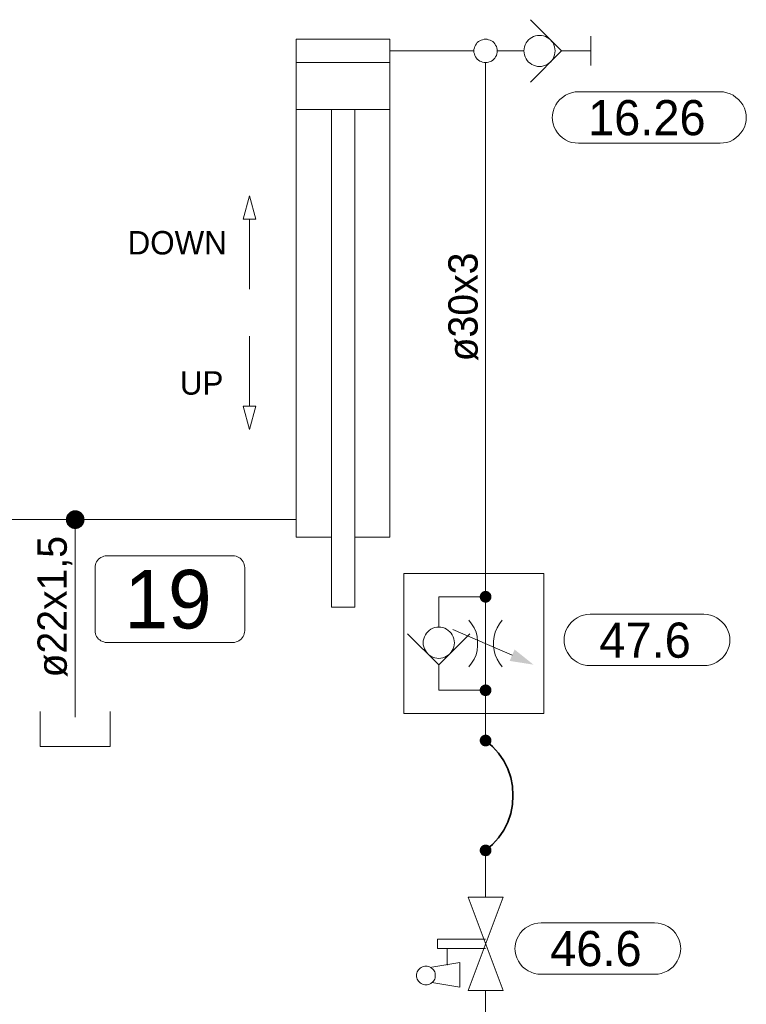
# Model space of a CAD drawing. Header units: millimetres. Extents: x 0 to 203, y 0 to 47.
# Tile 94 of 196: x 35 to 37.44, y 39.11 to 42.42. Entities that reach past the tile are written whole.
import ezdxf

# ---------------------------------------------------------------- set-up
doc = ezdxf.new("R2010")
doc.units = ezdxf.units.MM
for name, color, linetype in [('PDF_Geomertry', 7, 'Continuous'), ('PDF_Solid Fills', 7, 'Continuous'), ('PDF_Text', 7, 'Continuous')]:
    doc.layers.add(name, color=color, linetype=linetype)
doc.styles.add('PDF Arial', font='txt')

msp = doc.modelspace()

# ---------------------------------------------------------------- hatches: boundary and pattern name
at = {"layer": 'PDF_Solid Fills', "transparency": 33554559}
for points in [[(35.1896, 40.736), (35.1585, 40.7401), (35.159, 40.7443)], [(35.1896, 40.736), (35.159, 40.7443), (35.1604, 40.7479)], [(35.1896, 40.736), (35.1604, 40.7479), (35.1618, 40.7521)], [(35.1896, 40.736), (35.1618, 40.7521), (35.1646, 40.7549)], [(35.1896, 40.736), (35.1646, 40.7549), (35.1674, 40.7582)], [(35.1896, 40.736), (35.1674, 40.7582), (35.1701, 40.761)], [(35.1896, 40.736), (35.1701, 40.761), (35.1737, 40.7632)], [(35.1896, 40.736), (35.1737, 40.7632), (35.1771, 40.7651)], [(35.1896, 40.736), (35.1771, 40.7651), (35.1813, 40.7665)], [(35.1896, 40.736), (35.1813, 40.7665), (35.1854, 40.7674)], [(35.1896, 40.736), (35.1854, 40.7674), (35.1896, 40.7674)], [(35.1896, 40.736), (35.1932, 40.7674), (35.1974, 40.7665)], [(35.1896, 40.736), (35.1896, 40.7674), (35.1932, 40.7674)], [(35.1896, 40.736), (35.1974, 40.7665), (35.2015, 40.7651)], [(35.1896, 40.736), (35.2015, 40.7651), (35.2049, 40.7632)], [(35.1896, 40.736), (35.2049, 40.7632), (35.2085, 40.761)], [(35.1896, 40.736), (35.2085, 40.761), (35.2118, 40.7582)], [(35.1896, 40.736), (35.2118, 40.7582), (35.214, 40.7549)], [(35.1896, 40.736), (35.214, 40.7549), (35.2168, 40.7521)], [(35.1896, 40.736), (35.2168, 40.7521), (35.2182, 40.7479)], [(35.1896, 40.736), (35.2182, 40.7479), (35.2196, 40.7443)], [(35.1896, 40.736), (35.2196, 40.7443), (35.2201, 40.7401)], [(35.1896, 40.736), (35.1576, 40.736), (35.1585, 40.7401)], [(35.1896, 40.736), (35.1585, 40.7318), (35.1576, 40.736)], [(35.1896, 40.736), (35.159, 40.7276), (35.1585, 40.7318)], [(35.1896, 40.736), (35.1604, 40.7243), (35.159, 40.7276)], [(35.1896, 40.736), (35.1618, 40.7201), (35.1604, 40.7243)], [(35.1896, 40.736), (35.1646, 40.7165), (35.1618, 40.7201)], [(35.1896, 40.736), (35.1674, 40.7138), (35.1646, 40.7165)], [(35.1896, 40.736), (35.1701, 40.711), (35.1674, 40.7138)], [(35.1896, 40.736), (35.1737, 40.709), (35.1701, 40.711)], [(35.1896, 40.736), (35.1771, 40.7068), (35.1737, 40.709)], [(35.1896, 40.736), (35.1813, 40.7054), (35.1771, 40.7068)], [(35.1896, 40.736), (35.1854, 40.7049), (35.1813, 40.7054)], [(35.1896, 40.736), (35.1896, 40.7049), (35.1854, 40.7049)], [(35.1896, 40.736), (35.2201, 40.7401), (35.221, 40.736)], [(35.1896, 40.736), (35.1932, 40.7049), (35.1896, 40.7049)], [(35.1896, 40.736), (35.1974, 40.7054), (35.1932, 40.7049)], [(35.1896, 40.736), (35.2015, 40.7068), (35.1974, 40.7054)], [(35.1896, 40.736), (35.2049, 40.709), (35.2015, 40.7068)], [(35.1896, 40.736), (35.2085, 40.711), (35.2049, 40.709)], [(35.1896, 40.736), (35.2118, 40.7138), (35.2085, 40.711)], [(35.1896, 40.736), (35.214, 40.7165), (35.2118, 40.7138)], [(35.1896, 40.736), (35.2168, 40.7201), (35.214, 40.7165)], [(35.1896, 40.736), (35.2182, 40.7243), (35.2168, 40.7201)], [(35.1896, 40.736), (35.2196, 40.7276), (35.2182, 40.7243)], [(35.1896, 40.736), (35.2201, 40.7318), (35.2196, 40.7276)], [(35.1896, 40.736), (35.221, 40.736), (35.2201, 40.7318)], [(36.5682, 40.4763), (36.5487, 40.479), (36.5493, 40.4818)], [(36.5682, 40.4763), (36.5487, 40.4763), (36.5487, 40.479)], [(36.5682, 40.4763), (36.5493, 40.4818), (36.5501, 40.484)], [(36.5682, 40.4763), (36.5501, 40.484), (36.5515, 40.4868)], [(36.5682, 40.4763), (36.5515, 40.4868), (36.5529, 40.4888)], [(36.5682, 40.4763), (36.5529, 40.4888), (36.5543, 40.4901)], [(36.5682, 40.4763), (36.5543, 40.4901), (36.5563, 40.4924)], [(36.5682, 40.4763), (36.5563, 40.4924), (36.5585, 40.4937)], [(36.5682, 40.4763), (36.5585, 40.4937), (36.5612, 40.4951)], [(36.5682, 40.4763), (36.5612, 40.4951), (36.5632, 40.4957)], [(36.5682, 40.4763), (36.5632, 40.4957), (36.566, 40.4965)], [(36.5682, 40.4763), (36.566, 40.4965), (36.5682, 40.4965)], [(36.5682, 40.4763), (36.571, 40.4965), (36.5737, 40.4957)], [(36.5682, 40.4763), (36.5682, 40.4965), (36.571, 40.4965)], [(36.5682, 40.4763), (36.5737, 40.4957), (36.5757, 40.4951)], [(36.5682, 40.4763), (36.5757, 40.4951), (36.5785, 40.4937)], [(36.5682, 40.4763), (36.5785, 40.4937), (36.5807, 40.4924)], [(36.5682, 40.4763), (36.5807, 40.4924), (36.5821, 40.4901)], [(36.5682, 40.4763), (36.5821, 40.4901), (36.584, 40.4888)], [(36.5682, 40.4763), (36.584, 40.4888), (36.5854, 40.4868)], [(36.5682, 40.4763), (36.5854, 40.4868), (36.5868, 40.484)], [(36.5682, 40.4763), (36.5868, 40.484), (36.5876, 40.4818)], [(36.5682, 40.4763), (36.5876, 40.4818), (36.5882, 40.479)], [(36.5682, 40.4763), (36.5882, 40.479), (36.5882, 40.4763)], [(36.5682, 40.4763), (36.5487, 40.4743), (36.5487, 40.4763)], [(36.5682, 40.4763), (36.5493, 40.4715), (36.5487, 40.4743)], [(36.5682, 40.4763), (36.5501, 40.4693), (36.5493, 40.4715)], [(36.5682, 40.4763), (36.5515, 40.4665), (36.5501, 40.4693)], [(36.5682, 40.4763), (36.5529, 40.4646), (36.5515, 40.4665)], [(36.5682, 40.4763), (36.5543, 40.4624), (36.5529, 40.4646)], [(36.5682, 40.4763), (36.5563, 40.461), (36.5543, 40.4624)], [(36.5682, 40.4763), (36.5585, 40.4596), (36.5563, 40.461)], [(36.5682, 40.4763), (36.5612, 40.4582), (36.5585, 40.4596)], [(36.5682, 40.4763), (36.5632, 40.4576), (36.5612, 40.4582)], [(36.5682, 40.4763), (36.566, 40.4568), (36.5632, 40.4576)], [(36.5682, 40.4763), (36.5682, 40.4568), (36.566, 40.4568)], [(36.5682, 40.4763), (36.571, 40.4568), (36.5682, 40.4568)], [(36.5682, 40.4763), (36.5737, 40.4576), (36.571, 40.4568)], [(36.5682, 40.4763), (36.5757, 40.4582), (36.5737, 40.4576)], [(36.5682, 40.4763), (36.5785, 40.4596), (36.5757, 40.4582)], [(36.5682, 40.4763), (36.5807, 40.461), (36.5785, 40.4596)], [(36.5682, 40.4763), (36.5821, 40.4624), (36.5807, 40.461)], [(36.5682, 40.4763), (36.584, 40.4646), (36.5821, 40.4624)], [(36.5682, 40.4763), (36.5854, 40.4665), (36.584, 40.4646)], [(36.5682, 40.4763), (36.5868, 40.4693), (36.5854, 40.4665)], [(36.5682, 40.4763), (36.5876, 40.4715), (36.5868, 40.4693)], [(36.5682, 40.4763), (36.5882, 40.4743), (36.5876, 40.4715)], [(36.5682, 40.4763), (36.5882, 40.4763), (36.5882, 40.4743)], [(36.5682, 40.1624), (36.5612, 40.1804), (36.5632, 40.1813)], [(36.5682, 40.1624), (36.5632, 40.1813), (36.566, 40.1818)], [(36.5682, 40.1624), (36.566, 40.1818), (36.5682, 40.1818)], [(36.5682, 40.1624), (36.571, 40.1818), (36.5737, 40.1813)], [(36.5682, 40.1624), (36.5682, 40.1818), (36.571, 40.1818)], [(36.5682, 40.1624), (36.5737, 40.1813), (36.5757, 40.1804)], [(36.5682, 40.1624), (36.5487, 40.1651), (36.5493, 40.1674)], [(36.5682, 40.1624), (36.5487, 40.1624), (36.5487, 40.1651)], [(36.5682, 40.1624), (36.5487, 40.1596), (36.5487, 40.1624)], [(36.5682, 40.1624), (36.5493, 40.1576), (36.5487, 40.1596)], [(36.5682, 40.1624), (36.5493, 40.1674), (36.5501, 40.1701)], [(36.5682, 40.1624), (36.5501, 40.1549), (36.5493, 40.1576)], [(36.5682, 40.1624), (36.5501, 40.1701), (36.5515, 40.1721)], [(36.5682, 40.1624), (36.5515, 40.1526), (36.5501, 40.1549)], [(36.5682, 40.1624), (36.5515, 40.1721), (36.5529, 40.1743)], [(36.5682, 40.1624), (36.5529, 40.1507), (36.5515, 40.1526)], [(36.5682, 40.1624), (36.5529, 40.1743), (36.5543, 40.1763)], [(36.5682, 40.1624), (36.5543, 40.1485), (36.5529, 40.1507)], [(36.5682, 40.1624), (36.5543, 40.1763), (36.5563, 40.1776)], [(36.5682, 40.1624), (36.5563, 40.1465), (36.5543, 40.1485)], [(36.5682, 40.1624), (36.5563, 40.1776), (36.5585, 40.179)], [(36.5682, 40.1624), (36.5585, 40.1451), (36.5563, 40.1465)], [(36.5682, 40.1624), (36.5585, 40.179), (36.5612, 40.1804)], [(36.5682, 40.1624), (36.5612, 40.1443), (36.5585, 40.1451)], [(36.5682, 40.1624), (36.5632, 40.1437), (36.5612, 40.1443)], [(36.5682, 40.1624), (36.566, 40.1429), (36.5632, 40.1437)], [(36.5682, 40.1624), (36.5682, 40.1429), (36.566, 40.1429)], [(36.5682, 40.1624), (36.5757, 40.1804), (36.5785, 40.179)], [(36.5682, 40.1624), (36.5785, 40.179), (36.5807, 40.1776)], [(36.5682, 40.1624), (36.5807, 40.1776), (36.5821, 40.1763)], [(36.5682, 40.1624), (36.5821, 40.1763), (36.584, 40.1743)], [(36.5682, 40.1624), (36.584, 40.1743), (36.5854, 40.1721)], [(36.5682, 40.1624), (36.5854, 40.1721), (36.5868, 40.1701)], [(36.5682, 40.1624), (36.5868, 40.1701), (36.5876, 40.1674)], [(36.5682, 40.1624), (36.5876, 40.1674), (36.5882, 40.1651)], [(36.5682, 40.1624), (36.5882, 40.1651), (36.5882, 40.1624)], [(36.5682, 40.1624), (36.571, 40.1429), (36.5682, 40.1429)], [(36.5682, 40.1624), (36.5737, 40.1437), (36.571, 40.1429)], [(36.5682, 40.1624), (36.5757, 40.1443), (36.5737, 40.1437)], [(36.5682, 40.1624), (36.5785, 40.1451), (36.5757, 40.1443)], [(36.5682, 40.1624), (36.5807, 40.1465), (36.5785, 40.1451)], [(36.5682, 40.1624), (36.5821, 40.1485), (36.5807, 40.1465)], [(36.5682, 40.1624), (36.584, 40.1507), (36.5821, 40.1485)], [(36.5682, 40.1624), (36.5854, 40.1526), (36.584, 40.1507)], [(36.5682, 40.1624), (36.5868, 40.1549), (36.5854, 40.1526)], [(36.5682, 40.1624), (36.5876, 40.1576), (36.5868, 40.1549)], [(36.5682, 40.1624), (36.5882, 40.1596), (36.5876, 40.1576)], [(36.5682, 40.1624), (36.5882, 40.1624), (36.5882, 40.1596)], [(36.5682, 39.9937), (36.5487, 39.9957), (36.5493, 39.9985)], [(36.5682, 39.9937), (36.5487, 39.9937), (36.5487, 39.9957)], [(36.5682, 39.9937), (36.5487, 39.991), (36.5487, 39.9937)], [(36.5682, 39.9937), (36.5493, 39.9882), (36.5487, 39.991)], [(36.5682, 39.9937), (36.5493, 39.9985), (36.5501, 40.0007)], [(36.5682, 39.9937), (36.5501, 39.986), (36.5493, 39.9882)], [(36.5682, 39.9937), (36.5501, 40.0007), (36.5515, 40.0035)], [(36.5682, 39.9937), (36.5515, 39.9832), (36.5501, 39.986)], [(36.5682, 39.9937), (36.5515, 40.0035), (36.5529, 40.0054)], [(36.5682, 39.9937), (36.5529, 39.9813), (36.5515, 39.9832)], [(36.5682, 39.9937), (36.5529, 40.0054), (36.5543, 40.0076)], [(36.5682, 39.9937), (36.5543, 39.9799), (36.5529, 39.9813)], [(36.5682, 39.9937), (36.5543, 40.0076), (36.5563, 40.009)], [(36.5682, 39.9937), (36.5563, 39.9776), (36.5543, 39.9799)], [(36.5682, 39.9937), (36.5563, 40.009), (36.5585, 40.0104)], [(36.5682, 39.9937), (36.5585, 39.9763), (36.5563, 39.9776)], [(36.5682, 39.9937), (36.5585, 40.0104), (36.5612, 40.0118)], [(36.5682, 39.9937), (36.5612, 39.9749), (36.5585, 39.9763)], [(36.5682, 39.9937), (36.5612, 40.0118), (36.5632, 40.0124)], [(36.5682, 39.9937), (36.5632, 39.9743), (36.5612, 39.9749)], [(36.5682, 39.9937), (36.5632, 40.0124), (36.566, 40.0132)], [(36.5682, 39.9937), (36.566, 39.9735), (36.5632, 39.9743)], [(36.5682, 39.9937), (36.566, 40.0132), (36.5682, 40.0132)], [(36.5682, 39.9937), (36.5682, 39.9735), (36.566, 39.9735)], [(36.5682, 39.9937), (36.571, 40.0132), (36.5737, 40.0124)], [(36.5682, 39.9937), (36.5682, 40.0132), (36.571, 40.0132)], [(36.5682, 39.9937), (36.5737, 40.0124), (36.5757, 40.0118)], [(36.5682, 39.9937), (36.5757, 40.0118), (36.5785, 40.0104)], [(36.5682, 39.9937), (36.5785, 40.0104), (36.5807, 40.009)], [(36.5682, 39.9937), (36.5807, 40.009), (36.5821, 40.0076)], [(36.5682, 39.9937), (36.5821, 40.0076), (36.584, 40.0054)], [(36.5682, 39.9937), (36.584, 40.0054), (36.5854, 40.0035)], [(36.5682, 39.9937), (36.5854, 40.0035), (36.5868, 40.0007)], [(36.5682, 39.9937), (36.5868, 40.0007), (36.5876, 39.9985)], [(36.5682, 39.9937), (36.5876, 39.9985), (36.5882, 39.9957)], [(36.5682, 39.9937), (36.5882, 39.9957), (36.5882, 39.9937)], [(36.5682, 39.9937), (36.571, 39.9735), (36.5682, 39.9735)], [(36.5682, 39.9937), (36.5737, 39.9743), (36.571, 39.9735)], [(36.5682, 39.9937), (36.5757, 39.9749), (36.5737, 39.9743)], [(36.5682, 39.9937), (36.5785, 39.9763), (36.5757, 39.9749)], [(36.5682, 39.9937), (36.5807, 39.9776), (36.5785, 39.9763)], [(36.5682, 39.9937), (36.5821, 39.9799), (36.5807, 39.9776)], [(36.5682, 39.9937), (36.584, 39.9813), (36.5821, 39.9799)], [(36.5682, 39.9937), (36.5854, 39.9832), (36.584, 39.9813)], [(36.5682, 39.9937), (36.5868, 39.986), (36.5854, 39.9832)], [(36.5682, 39.9937), (36.5876, 39.9882), (36.5868, 39.986)], [(36.5682, 39.9937), (36.5882, 39.991), (36.5876, 39.9882)], [(36.5682, 39.9937), (36.5882, 39.9937), (36.5882, 39.991)], [(36.5682, 39.6243), (36.5487, 39.6263), (36.5493, 39.629)], [(36.5682, 39.6243), (36.5487, 39.6243), (36.5487, 39.6263)], [(36.5682, 39.6243), (36.5487, 39.6215), (36.5487, 39.6243)], [(36.5682, 39.6243), (36.5493, 39.6187), (36.5487, 39.6215)], [(36.5682, 39.6243), (36.5493, 39.629), (36.5501, 39.6318)], [(36.5682, 39.6243), (36.5501, 39.6165), (36.5493, 39.6187)], [(36.5682, 39.6243), (36.5501, 39.6318), (36.5515, 39.634)], [(36.5682, 39.6243), (36.5515, 39.6146), (36.5501, 39.6165)], [(36.5682, 39.6243), (36.5515, 39.634), (36.5529, 39.636)], [(36.5682, 39.6243), (36.5529, 39.6118), (36.5515, 39.6146)], [(36.5682, 39.6243), (36.5529, 39.636), (36.5543, 39.6382)], [(36.5682, 39.6243), (36.5543, 39.6104), (36.5529, 39.6118)], [(36.5682, 39.6243), (36.5543, 39.6382), (36.5563, 39.6396)], [(36.5682, 39.6243), (36.5563, 39.6082), (36.5543, 39.6104)], [(36.5682, 39.6243), (36.5563, 39.6396), (36.5585, 39.641)], [(36.5682, 39.6243), (36.5585, 39.6068), (36.5563, 39.6082)], [(36.5682, 39.6243), (36.5585, 39.641), (36.5612, 39.6424)], [(36.5682, 39.6243), (36.5612, 39.6063), (36.5585, 39.6068)], [(36.5682, 39.6243), (36.5612, 39.6424), (36.5632, 39.6429)], [(36.5682, 39.6243), (36.5632, 39.6049), (36.5612, 39.6063)], [(36.5682, 39.6243), (36.5632, 39.6429), (36.566, 39.6437)], [(36.5682, 39.6243), (36.566, 39.6049), (36.5632, 39.6049)], [(36.5682, 39.6243), (36.566, 39.6437), (36.5682, 39.6437)], [(36.5682, 39.6243), (36.5682, 39.604), (36.566, 39.6049)], [(36.5682, 39.6243), (36.571, 39.6437), (36.5737, 39.6429)], [(36.5682, 39.6243), (36.5682, 39.6437), (36.571, 39.6437)], [(36.5682, 39.6243), (36.5737, 39.6429), (36.5757, 39.6424)], [(36.5682, 39.6243), (36.5757, 39.6424), (36.5785, 39.641)], [(36.5682, 39.6243), (36.5785, 39.641), (36.5807, 39.6396)], [(36.5682, 39.6243), (36.5807, 39.6396), (36.5821, 39.6382)], [(36.5682, 39.6243), (36.5821, 39.6382), (36.584, 39.636)], [(36.5682, 39.6243), (36.584, 39.636), (36.5854, 39.634)], [(36.5682, 39.6243), (36.5854, 39.634), (36.5868, 39.6318)], [(36.5682, 39.6243), (36.5868, 39.6318), (36.5876, 39.629)], [(36.5682, 39.6243), (36.5876, 39.629), (36.5882, 39.6263)], [(36.5682, 39.6243), (36.5882, 39.6263), (36.5882, 39.6243)], [(36.5682, 39.6243), (36.571, 39.6049), (36.5682, 39.604)], [(36.5682, 39.6243), (36.5737, 39.6049), (36.571, 39.6049)], [(36.5682, 39.6243), (36.5757, 39.6063), (36.5737, 39.6049)], [(36.5682, 39.6243), (36.5785, 39.6068), (36.5757, 39.6063)], [(36.5682, 39.6243), (36.5807, 39.6082), (36.5785, 39.6068)], [(36.5682, 39.6243), (36.5821, 39.6104), (36.5807, 39.6082)], [(36.5682, 39.6243), (36.584, 39.6118), (36.5821, 39.6104)], [(36.5682, 39.6243), (36.5854, 39.6146), (36.584, 39.6118)], [(36.5682, 39.6243), (36.5868, 39.6165), (36.5854, 39.6146)], [(36.5682, 39.6243), (36.5876, 39.6187), (36.5868, 39.6165)], [(36.5682, 39.6243), (36.5882, 39.6215), (36.5876, 39.6187)], [(36.5682, 39.6243), (36.5882, 39.6243), (36.5882, 39.6215)]]:
    msp.add_hatch(color=256, dxfattribs=at).paths.add_polyline_path(points)

# ---------------------------------------------------------------- linework, layer by layer
at = {"layer": 'PDF_Geomertry', "lineweight": 15}
for points in [[(36.7188, 42.2068), (36.8237, 42.3118), (36.7188, 42.4165)], [(36.1285, 40.6771), (36.2465, 40.6771), (36.2465, 42.3507), (35.9321, 42.3507), (35.9321, 40.6771), (36.0501, 40.6771)], [(36.9224, 42.361), (36.9224, 42.2624)], [(36.5293, 42.3118), (36.2465, 42.3118)], [(36.6974, 42.3118), (36.6668, 42.3118), (36.6076, 42.3118)], [(36.8237, 42.3118), (36.9224, 42.3118)], [(35.9321, 42.2721), (36.2465, 42.2721)], [(36.5682, 40.4763), (36.5682, 40.5554), (36.5682, 42.2721)], [(35.9321, 42.1151), (36.2465, 42.1151)], [(36.0501, 42.1151), (36.0501, 40.4415), (36.1285, 40.4415), (36.1285, 42.1151)], [(35.7751, 41.5104), (35.7751, 41.7457)], [(35.7751, 41.3526), (35.7751, 41.1174)], [(34.3918, 40.736), (35.1896, 40.736), (35.9321, 40.736)], [(35.1896, 40.0721), (35.1896, 40.1465), (35.1896, 40.736)], [(36.4113, 40.2479), (36.4113, 40.2174), (36.4113, 40.1624), (36.5682, 40.1624), (36.5682, 40.4763), (36.4113, 40.4763), (36.4113, 40.3743)], [(36.5126, 40.241), (36.5215, 40.2535), (36.5299, 40.2665), (36.5363, 40.2813), (36.5396, 40.2965), (36.5418, 40.3118), (36.5418, 40.3271), (36.5396, 40.3429), (36.5363, 40.3576), (36.5299, 40.3721), (36.5215, 40.386), (36.5126, 40.3979)], [(36.6243, 40.3979), (36.6154, 40.386), (36.6071, 40.3721), (36.6007, 40.3576), (36.5974, 40.3429), (36.5951, 40.3271), (36.5951, 40.3118), (36.5974, 40.2965), (36.6007, 40.2813), (36.6071, 40.2665), (36.6154, 40.2535), (36.6243, 40.241)], [(36.516, 40.3526), (36.4113, 40.2479), (36.3063, 40.3526)], [(36.4585, 40.3665), (36.6576, 40.2799)], [(36.5682, 40.1624), (36.5682, 40.084), (36.5682, 39.9937)], [(35.0715, 40.0915), (35.0715, 39.9735), (35.3071, 39.9735), (35.3071, 40.0915)], [(36.5682, 39.4665), (36.5682, 39.6243)], [(36.5682, 39.2938), (36.4071, 39.2938), (36.4071, 39.3257), (36.5682, 39.3257)], [(36.439, 39.2388), (36.439, 39.2938)], [(36.3876, 39.1799), (36.4821, 39.1646), (36.4821, 39.2471), (36.3876, 39.2313)], [(33.7868, 39.1526), (33.7868, 38.8304), (35.209, 38.8304), (36.5682, 38.8304), (36.5682, 39.1526)]]:
    msp.add_lwpolyline(points, dxfattribs=at)
for points in [[(36.6076, 42.3118), (36.6076, 42.3165), (36.6063, 42.3215), (36.6049, 42.3263), (36.6021, 42.3313), (36.5993, 42.3354), (36.596, 42.3396), (36.5924, 42.3429), (36.5882, 42.3457), (36.5835, 42.3479), (36.5785, 42.3493), (36.5737, 42.3507), (36.5682, 42.3507), (36.5632, 42.3507), (36.5585, 42.3493), (36.5535, 42.3479), (36.5487, 42.3457), (36.5446, 42.3429), (36.5404, 42.3396), (36.5376, 42.3354), (36.534, 42.3313), (36.5321, 42.3263), (36.5307, 42.3215), (36.5293, 42.3165), (36.5293, 42.3118), (36.5293, 42.3063), (36.5307, 42.3013), (36.5321, 42.2965), (36.534, 42.2915), (36.5376, 42.2874), (36.5404, 42.284), (36.5446, 42.2804), (36.5487, 42.2776), (36.5535, 42.2757), (36.5585, 42.2735), (36.5632, 42.2729), (36.5682, 42.2721), (36.5737, 42.2729), (36.5785, 42.2735), (36.5835, 42.2757), (36.5882, 42.2776), (36.5924, 42.2804), (36.596, 42.284), (36.5993, 42.2874), (36.6021, 42.2915), (36.6049, 42.2965), (36.6063, 42.3013), (36.6076, 42.3063), (36.6076, 42.3118)], [(36.8021, 42.3118), (36.8015, 42.3188), (36.8001, 42.3249), (36.7979, 42.3318), (36.7951, 42.3382), (36.791, 42.3437), (36.7868, 42.3485), (36.7813, 42.3535), (36.7757, 42.3568), (36.7696, 42.3596), (36.7632, 42.3624), (36.7563, 42.3638), (36.7501, 42.3638), (36.7432, 42.3638), (36.7363, 42.3624), (36.7299, 42.3596), (36.7237, 42.3568), (36.7182, 42.3535), (36.7126, 42.3485), (36.7085, 42.3437), (36.7043, 42.3382), (36.7015, 42.3318), (36.6993, 42.3249), (36.6979, 42.3188), (36.6974, 42.3118), (36.6979, 42.3049), (36.6993, 42.2979), (36.7015, 42.2915), (36.7043, 42.2854), (36.7085, 42.2799), (36.7126, 42.2743), (36.7182, 42.2701), (36.7237, 42.266), (36.7299, 42.2632), (36.7363, 42.261), (36.7432, 42.2596), (36.7501, 42.259), (36.7563, 42.2596), (36.7632, 42.261), (36.7696, 42.2632), (36.7757, 42.266), (36.7813, 42.2701), (36.7868, 42.2743), (36.791, 42.2799), (36.7951, 42.2854), (36.7979, 42.2915), (36.8001, 42.2979), (36.8015, 42.3049), (36.8021, 42.3118)], [(37.3563, 42.1743), (37.3682, 42.1735), (37.3793, 42.1707), (37.3904, 42.1674), (37.4007, 42.1624), (37.4099, 42.1554), (37.4187, 42.1479), (37.4265, 42.1396), (37.4326, 42.1299), (37.4382, 42.1193), (37.4418, 42.1082), (37.4438, 42.0971), (37.4446, 42.0854), (37.4446, 42.0896), (37.4438, 42.0776), (37.4418, 42.0665), (37.4382, 42.0554), (37.4326, 42.0451), (37.4265, 42.036), (37.4187, 42.0271), (37.4099, 42.0193), (37.4007, 42.0132), (37.3904, 42.0076), (37.3793, 42.004), (37.3682, 42.0021), (37.3563, 42.0013), (36.8807, 42.0013), (36.8696, 42.0021), (36.8576, 42.004), (36.8474, 42.0076), (36.8368, 42.0132), (36.8271, 42.0193), (36.8182, 42.0271), (36.8104, 42.036), (36.8043, 42.0451), (36.7993, 42.0554), (36.7951, 42.0665), (36.7932, 42.0776), (36.7924, 42.0896), (36.7924, 42.0854), (36.7932, 42.0971), (36.7951, 42.1082), (36.7993, 42.1193), (36.8043, 42.1299), (36.8104, 42.1396), (36.8182, 42.1479), (36.8271, 42.1554), (36.8368, 42.1624), (36.8474, 42.1674), (36.8576, 42.1707), (36.8696, 42.1735), (36.8807, 42.1743), (37.3563, 42.1743)], [(35.7535, 41.7457), (35.796, 41.7457), (35.7751, 41.8243), (35.7535, 41.7457)], [(35.796, 41.1174), (35.7535, 41.1174), (35.7751, 41.0388), (35.796, 41.1174)], [(36.7646, 40.5554), (36.2932, 40.5554), (36.2932, 40.084), (36.7646, 40.084), (36.7646, 40.5554)], [(37.3015, 40.4179), (37.3126, 40.4174), (37.3243, 40.4146), (37.3349, 40.411), (37.3451, 40.4063), (37.3549, 40.3993), (37.364, 40.3915), (37.3715, 40.3832), (37.3779, 40.3735), (37.3826, 40.3632), (37.3868, 40.3521), (37.389, 40.341), (37.3896, 40.329), (37.3896, 40.3332), (37.389, 40.3215), (37.3868, 40.3104), (37.3826, 40.2993), (37.3779, 40.2888), (37.3715, 40.279), (37.364, 40.2707), (37.3549, 40.2632), (37.3451, 40.2568), (37.3349, 40.2513), (37.3243, 40.2479), (37.3126, 40.2457), (37.3015, 40.2451), (36.9201, 40.2451), (36.9085, 40.2457), (36.8974, 40.2479), (36.8863, 40.2513), (36.8757, 40.2568), (36.866, 40.2632), (36.8576, 40.2707), (36.8501, 40.279), (36.8438, 40.2888), (36.8382, 40.2993), (36.8349, 40.3104), (36.8326, 40.3215), (36.8321, 40.3332), (36.8321, 40.329), (36.8326, 40.341), (36.8349, 40.3521), (36.8382, 40.3632), (36.8438, 40.3735), (36.8501, 40.3832), (36.8576, 40.3915), (36.866, 40.3993), (36.8757, 40.4063), (36.8863, 40.411), (36.8974, 40.4146), (36.9085, 40.4174), (36.9201, 40.4179), (37.3015, 40.4179)], [(36.464, 40.3221), (36.4632, 40.329), (36.4618, 40.3354), (36.4599, 40.3424), (36.4563, 40.3485), (36.4529, 40.354), (36.4487, 40.359), (36.4432, 40.3638), (36.4376, 40.3674), (36.4313, 40.3707), (36.4251, 40.3729), (36.4182, 40.3743), (36.4113, 40.3743), (36.4043, 40.3743), (36.3979, 40.3729), (36.391, 40.3707), (36.3849, 40.3674), (36.3793, 40.3638), (36.3743, 40.359), (36.3696, 40.354), (36.366, 40.3485), (36.3626, 40.3424), (36.3604, 40.3354), (36.359, 40.329), (36.359, 40.3221), (36.359, 40.3151), (36.3604, 40.3082), (36.3626, 40.3021), (36.366, 40.2957), (36.3696, 40.2901), (36.3743, 40.2854), (36.3793, 40.2804), (36.3849, 40.2771), (36.391, 40.2735), (36.3979, 40.2715), (36.4043, 40.2701), (36.4113, 40.2693), (36.4182, 40.2701), (36.4251, 40.2715), (36.4313, 40.2735), (36.4376, 40.2771), (36.4432, 40.2804), (36.4487, 40.2854), (36.4529, 40.2901), (36.4563, 40.2957), (36.4599, 40.3021), (36.4618, 40.3082), (36.4632, 40.3151), (36.464, 40.3221)], [(36.5099, 39.1526), (36.6271, 39.4665), (36.5099, 39.4665), (36.6271, 39.1526), (36.5099, 39.1526)], [(37.1363, 39.3804), (37.1479, 39.3799), (37.159, 39.3776), (37.1701, 39.3735), (37.1807, 39.3687), (37.1904, 39.3624), (37.1987, 39.3549), (37.2063, 39.3457), (37.2126, 39.336), (37.2182, 39.3257), (37.2215, 39.3151), (37.2237, 39.3035), (37.2243, 39.2924), (37.2243, 39.2957), (37.2237, 39.2846), (37.2215, 39.2729), (37.2182, 39.2624), (37.2126, 39.2521), (37.2063, 39.2424), (37.1987, 39.2332), (37.1904, 39.2257), (37.1807, 39.2193), (37.1701, 39.2146), (37.159, 39.2104), (37.1479, 39.2082), (37.1363, 39.2076), (36.7549, 39.2076), (36.7438, 39.2082), (36.7321, 39.2104), (36.7215, 39.2146), (36.7113, 39.2193), (36.7015, 39.2257), (36.6924, 39.2332), (36.6849, 39.2424), (36.6785, 39.2521), (36.6737, 39.2624), (36.6696, 39.2729), (36.6674, 39.2846), (36.6668, 39.2957), (36.6668, 39.2924), (36.6674, 39.3035), (36.6696, 39.3151), (36.6737, 39.3257), (36.6785, 39.336), (36.6849, 39.3457), (36.6924, 39.3549), (36.7015, 39.3624), (36.7113, 39.3687), (36.7215, 39.3735), (36.7321, 39.3776), (36.7438, 39.3799), (36.7549, 39.3804), (37.1363, 39.3804)], [(36.3993, 39.2035), (36.3993, 39.2076), (36.3988, 39.2118), (36.3974, 39.216), (36.3951, 39.2193), (36.3932, 39.2229), (36.3904, 39.2257), (36.3868, 39.2285), (36.384, 39.2304), (36.3799, 39.2326), (36.3765, 39.234), (36.3724, 39.2346), (36.3682, 39.2354), (36.364, 39.2346), (36.3599, 39.234), (36.3563, 39.2326), (36.3521, 39.2304), (36.3487, 39.2285), (36.346, 39.2257), (36.3432, 39.2229), (36.341, 39.2193), (36.339, 39.216), (36.3376, 39.2118), (36.3368, 39.2076), (36.3368, 39.2035), (36.3368, 39.1993), (36.3376, 39.1957), (36.339, 39.1915), (36.341, 39.1882), (36.3432, 39.1846), (36.346, 39.1813), (36.3487, 39.1785), (36.3521, 39.1763), (36.3563, 39.1743), (36.3599, 39.1735), (36.364, 39.1721), (36.3682, 39.1721), (36.3724, 39.1721), (36.3765, 39.1735), (36.3799, 39.1743), (36.384, 39.1763), (36.3868, 39.1785), (36.3904, 39.1813), (36.3932, 39.1846), (36.3951, 39.1882), (36.3974, 39.1915), (36.3988, 39.1957), (36.3993, 39.1993), (36.3993, 39.2035)]]:
    msp.add_lwpolyline(points, close=True, dxfattribs=at)
at = {"layer": 'PDF_Geomertry', "lineweight": 0}
for points in [[(35.1737, 40.736), (35.1737, 40.734), (35.1743, 40.7318), (35.1751, 40.7299), (35.1757, 40.7285), (35.1771, 40.7263), (35.1785, 40.7249), (35.1799, 40.7235), (35.1813, 40.7221), (35.1835, 40.7215), (35.1854, 40.7207), (35.1876, 40.7201), (35.1896, 40.7201), (35.191, 40.7201), (35.1932, 40.7207), (35.1951, 40.7215), (35.1974, 40.7221), (35.1987, 40.7235), (35.2007, 40.7249), (35.2015, 40.7263), (35.2029, 40.7285), (35.2035, 40.7299), (35.2043, 40.7318), (35.2049, 40.734), (35.2049, 40.736), (35.2049, 40.7382), (35.2043, 40.7401), (35.2035, 40.7424), (35.2029, 40.7437), (35.2015, 40.7457), (35.2007, 40.7471), (35.1987, 40.7485), (35.1974, 40.7499), (35.1951, 40.7507), (35.1932, 40.7513), (35.191, 40.7513), (35.1896, 40.7521), (35.1876, 40.7513), (35.1854, 40.7513), (35.1835, 40.7507), (35.1813, 40.7499), (35.1799, 40.7485), (35.1785, 40.7471), (35.1771, 40.7457), (35.1757, 40.7437), (35.1751, 40.7424), (35.1743, 40.7401), (35.1737, 40.7382), (35.1737, 40.736)], [(36.5585, 40.4763), (36.5585, 40.4757), (36.559, 40.4743), (36.559, 40.4729), (36.5599, 40.4715), (36.5604, 40.4707), (36.5612, 40.4693), (36.5626, 40.4687), (36.5632, 40.4679), (36.5646, 40.4674), (36.566, 40.4674), (36.5674, 40.4665), (36.5682, 40.4665), (36.5696, 40.4665), (36.571, 40.4674), (36.5724, 40.4674), (36.5737, 40.4679), (36.5743, 40.4687), (36.5751, 40.4693), (36.5765, 40.4707), (36.5771, 40.4715), (36.5779, 40.4729), (36.5779, 40.4743), (36.5785, 40.4757), (36.5785, 40.4763), (36.5785, 40.4776), (36.5779, 40.479), (36.5779, 40.4804), (36.5771, 40.4818), (36.5765, 40.4826), (36.5751, 40.4832), (36.5743, 40.4846), (36.5737, 40.4854), (36.5724, 40.486), (36.571, 40.486), (36.5696, 40.4868), (36.5682, 40.4868), (36.5674, 40.4868), (36.566, 40.486), (36.5646, 40.486), (36.5632, 40.4854), (36.5626, 40.4846), (36.5612, 40.4832), (36.5604, 40.4826), (36.5599, 40.4818), (36.559, 40.4804), (36.559, 40.479), (36.5585, 40.4776), (36.5585, 40.4763)], [(36.5585, 40.1624), (36.5585, 40.161), (36.559, 40.1596), (36.559, 40.1582), (36.5599, 40.1576), (36.5604, 40.1563), (36.5612, 40.1554), (36.5626, 40.1549), (36.5632, 40.154), (36.5646, 40.1535), (36.566, 40.1526), (36.5674, 40.1526), (36.5682, 40.1526), (36.5696, 40.1526), (36.571, 40.1526), (36.5724, 40.1535), (36.5737, 40.154), (36.5743, 40.1549), (36.5751, 40.1554), (36.5765, 40.1563), (36.5771, 40.1576), (36.5779, 40.1582), (36.5779, 40.1596), (36.5785, 40.161), (36.5785, 40.1624), (36.5785, 40.1638), (36.5779, 40.1646), (36.5779, 40.166), (36.5771, 40.1674), (36.5765, 40.1679), (36.5751, 40.1693), (36.5743, 40.1701), (36.5737, 40.1707), (36.5724, 40.1715), (36.571, 40.1715), (36.5696, 40.1721), (36.5682, 40.1721), (36.5674, 40.1721), (36.566, 40.1715), (36.5646, 40.1715), (36.5632, 40.1707), (36.5626, 40.1701), (36.5612, 40.1693), (36.5604, 40.1679), (36.5599, 40.1674), (36.559, 40.166), (36.559, 40.1646), (36.5585, 40.1638), (36.5585, 40.1624)], [(36.5585, 39.9937), (36.5585, 39.9924), (36.559, 39.991), (36.559, 39.9896), (36.5599, 39.9882), (36.5604, 39.9874), (36.5612, 39.9868), (36.5626, 39.9854), (36.5632, 39.9846), (36.5646, 39.984), (36.566, 39.984), (36.5674, 39.984), (36.5682, 39.9832), (36.5696, 39.984), (36.571, 39.984), (36.5724, 39.984), (36.5737, 39.9846), (36.5743, 39.9854), (36.5751, 39.9868), (36.5765, 39.9874), (36.5771, 39.9882), (36.5779, 39.9896), (36.5779, 39.991), (36.5785, 39.9924), (36.5785, 39.9937), (36.5785, 39.9943), (36.5779, 39.9957), (36.5779, 39.9971), (36.5771, 39.9985), (36.5765, 39.9993), (36.5751, 40.0007), (36.5743, 40.0013), (36.5737, 40.0021), (36.5724, 40.0026), (36.571, 40.0026), (36.5696, 40.0035), (36.5682, 40.0035), (36.5674, 40.0035), (36.566, 40.0026), (36.5646, 40.0026), (36.5632, 40.0021), (36.5626, 40.0013), (36.5612, 40.0007), (36.5604, 39.9993), (36.5599, 39.9985), (36.559, 39.9971), (36.559, 39.9957), (36.5585, 39.9943), (36.5585, 39.9937)], [(36.5585, 39.6243), (36.5585, 39.6229), (36.559, 39.6215), (36.559, 39.6201), (36.5599, 39.6193), (36.5604, 39.6179), (36.5612, 39.6174), (36.5626, 39.616), (36.5632, 39.6151), (36.5646, 39.6151), (36.566, 39.6146), (36.5674, 39.6146), (36.5682, 39.6146), (36.5696, 39.6146), (36.571, 39.6146), (36.5724, 39.6151), (36.5737, 39.6151), (36.5743, 39.616), (36.5751, 39.6174), (36.5765, 39.6179), (36.5771, 39.6193), (36.5779, 39.6201), (36.5779, 39.6215), (36.5785, 39.6229), (36.5785, 39.6243), (36.5785, 39.6257), (36.5779, 39.6263), (36.5779, 39.6276), (36.5771, 39.629), (36.5765, 39.6299), (36.5751, 39.6313), (36.5743, 39.6318), (36.5737, 39.6326), (36.5724, 39.6332), (36.571, 39.6332), (36.5696, 39.634), (36.5682, 39.634), (36.5674, 39.634), (36.566, 39.6332), (36.5646, 39.6332), (36.5632, 39.6326), (36.5626, 39.6318), (36.5612, 39.6313), (36.5604, 39.6299), (36.5599, 39.629), (36.559, 39.6276), (36.559, 39.6263), (36.5585, 39.6257), (36.5585, 39.6243)]]:
    msp.add_lwpolyline(points, close=True, dxfattribs=at)
at = {"layer": 'PDF_Geomertry', "lineweight": 9}
msp.add_lwpolyline([(35.7196, 40.6146), (35.7251, 40.6138), (35.7299, 40.6132), (35.7349, 40.611), (35.7396, 40.609), (35.7438, 40.6063), (35.7474, 40.6026), (35.7507, 40.5985), (35.7535, 40.5943), (35.7563, 40.5901), (35.7576, 40.5854), (35.7585, 40.5799), (35.759, 40.5749), (35.759, 40.3624), (35.7585, 40.3576), (35.7576, 40.3526), (35.7563, 40.3479), (35.7535, 40.3429), (35.7507, 40.3388), (35.7474, 40.3346), (35.7438, 40.3318), (35.7396, 40.3285), (35.7349, 40.3263), (35.7299, 40.3249), (35.7251, 40.3235), (35.7196, 40.3235), (35.2951, 40.3235), (35.2904, 40.3235), (35.2854, 40.3249), (35.2807, 40.3263), (35.2757, 40.3285), (35.2715, 40.3318), (35.2674, 40.3346), (35.264, 40.3388), (35.2613, 40.3429), (35.259, 40.3479), (35.2576, 40.3526), (35.2563, 40.3576), (35.2563, 40.3624), (35.2563, 40.5749), (35.2563, 40.5799), (35.2576, 40.5854), (35.259, 40.5901), (35.2613, 40.5943), (35.264, 40.5985), (35.2674, 40.6026), (35.2715, 40.6063), (35.2757, 40.609), (35.2807, 40.611), (35.2854, 40.6132), (35.2904, 40.6138), (35.2951, 40.6146), (35.7196, 40.6146)], close=True, dxfattribs=at)
at = {"layer": 'PDF_Geomertry', "lineweight": 35}
msp.add_lwpolyline([(36.5682, 39.6243), (36.5918, 39.6437), (36.6118, 39.6665), (36.6293, 39.6924), (36.6432, 39.7193), (36.6529, 39.7485), (36.659, 39.7785), (36.6604, 39.809), (36.659, 39.8396), (36.6529, 39.8693), (36.6432, 39.8979), (36.6293, 39.9257), (36.6118, 39.9507), (36.5918, 39.9735), (36.5682, 39.9937)], dxfattribs=at)
at = {"layer": 'PDF_Solid Fills', "transparency": 33554559}
msp.add_solid([(36.666, 40.2993), (36.6493, 40.261), (36.666, 40.2993), (36.7293, 40.2485)], dxfattribs=at)

# ---------------------------------------------------------------- texts
at = {"layer": 'PDF_Text', "attachment_point": 7, "style": 'PDF Arial'}
for s, insert, char_height in [('16.26', (36.9126, 42.0265), 0.11811), ('DOWN', (35.3654, 41.6263), 0.07874), ('UP', (35.541, 41.1549), 0.07874), ('19', (35.3549, 40.3673), 0.19685), ('47.6', (36.9507, 40.2701), 0.11811), ('46.6', (36.7854, 39.2334), 0.11811)]:
    msp.add_mtext(s, dxfattribs=dict(at, insert=insert, char_height=char_height))
at = {"layer": 'PDF_Text', "char_height": 0.09843, "attachment_point": 7, "rotation": 90, "style": 'PDF Arial'}
for s, insert in [('ø30x3', (36.5443, 41.2679)), ('ø22x1,5', (35.1793, 40.2054))]:
    msp.add_mtext(s, dxfattribs=dict(at, insert=insert))

doc.saveas('drawing.dxf')
